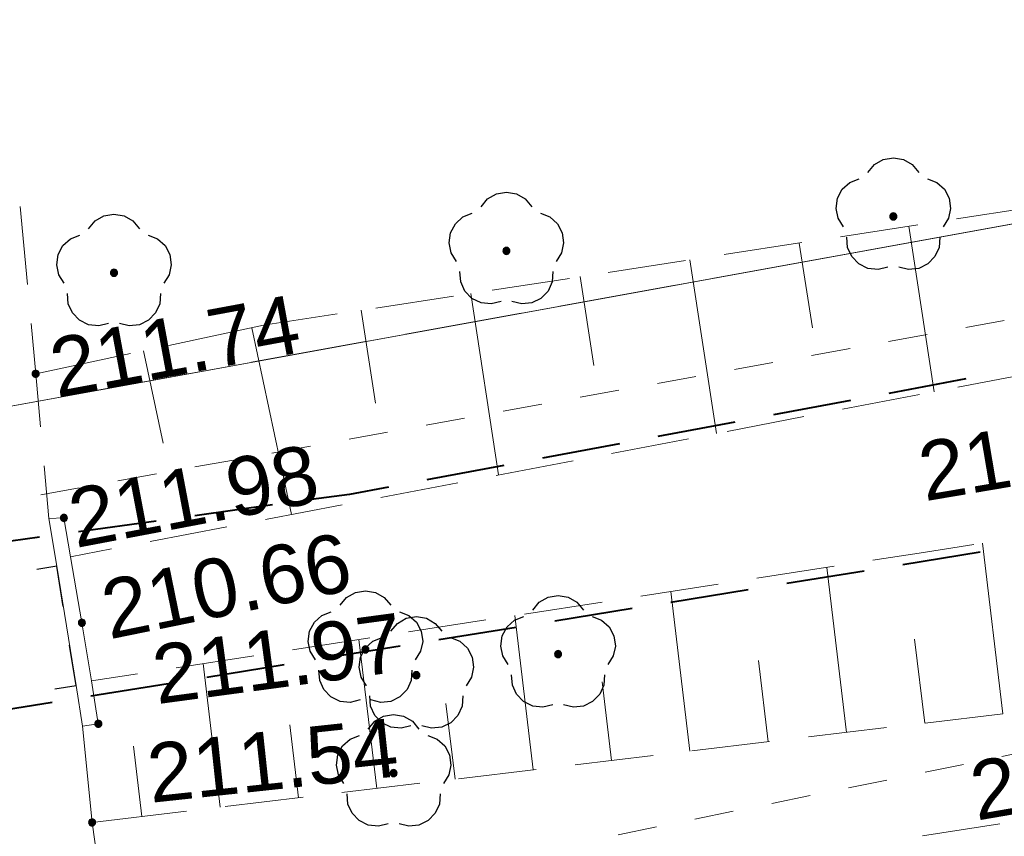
# Model space of a CAD drawing. Header units: metres. Extents: x 7419414 to 7419803, y 5549484 to 5549731.
# Tile 21 of 102: x 7419448 to 7419460, y 5549631 to 5549641. Entities that reach past the tile are written whole.
import ezdxf

# ---------------------------------------------------------------- set-up
doc = ezdxf.new("R2010")
doc.units = ezdxf.units.M
doc.header["$MEASUREMENT"] = 0
doc.layers.get('0').update_dxf_attribs({"color": 250})
for name, color, linetype, lineweight in [('EGDE', 7, 'Continuous', 13), ('EGKK', 82, 'Continuous', 13), ('EGUG', 96, 'Continuous', 13), ('LINIE ROZGRANICZAJĄCE MPZP', 212, 'Continuous', 0), ('OTDN', 7, 'Continuous', 13), ('OTKC', 7, 'Continuous', 13), ('OTKZ', 7, 'Continuous', 30), ('OTRK', 7, 'Continuous', 13), ('OTRS_O', 7, 'Continuous', 13), ('pomiar słupy', 250, 'Continuous', 0)]:
    doc.layers.add(name, color=color, linetype=linetype, lineweight=lineweight)
doc.styles.add('Arial', font='arial.ttf')

msp = doc.modelspace()

# ---------------------------------------------------------------- hatches: boundary and pattern name
at = {"linetype": 'Continuous'}
for points in [[(7419459.08, 5549638.845), (7419459.066, 5549638.847), (7419459.054, 5549638.854), (7419459.044, 5549638.864), (7419459.037, 5549638.876), (7419459.035, 5549638.89), (7419459.037, 5549638.904), (7419459.044, 5549638.916), (7419459.054, 5549638.926), (7419459.066, 5549638.933), (7419459.08, 5549638.935), (7419459.094, 5549638.933), (7419459.106, 5549638.926), (7419459.116, 5549638.916), (7419459.123, 5549638.904), (7419459.125, 5549638.89), (7419459.123, 5549638.876), (7419459.116, 5549638.864), (7419459.106, 5549638.854), (7419459.094, 5549638.847)], [(7419454.14, 5549638.405), (7419454.126, 5549638.407), (7419454.114, 5549638.414), (7419454.104, 5549638.424), (7419454.097, 5549638.436), (7419454.095, 5549638.45), (7419454.097, 5549638.464), (7419454.104, 5549638.476), (7419454.114, 5549638.486), (7419454.126, 5549638.493), (7419454.14, 5549638.495), (7419454.154, 5549638.493), (7419454.166, 5549638.486), (7419454.176, 5549638.476), (7419454.183, 5549638.464), (7419454.185, 5549638.45), (7419454.183, 5549638.436), (7419454.176, 5549638.424), (7419454.166, 5549638.414), (7419454.154, 5549638.407)], [(7419449.13, 5549638.125), (7419449.116, 5549638.127), (7419449.104, 5549638.134), (7419449.094, 5549638.144), (7419449.087, 5549638.156), (7419449.085, 5549638.17), (7419449.087, 5549638.184), (7419449.094, 5549638.196), (7419449.104, 5549638.206), (7419449.116, 5549638.213), (7419449.13, 5549638.215), (7419449.144, 5549638.213), (7419449.156, 5549638.206), (7419449.166, 5549638.196), (7419449.173, 5549638.184), (7419449.175, 5549638.17), (7419449.173, 5549638.156), (7419449.166, 5549638.144), (7419449.156, 5549638.134), (7419449.144, 5549638.127)], [(7419448.13, 5549636.835), (7419448.118, 5549636.837), (7419448.107, 5549636.841), (7419448.098, 5549636.848), (7419448.091, 5549636.857), (7419448.087, 5549636.868), (7419448.085, 5549636.88), (7419448.087, 5549636.892), (7419448.091, 5549636.902), (7419448.098, 5549636.912), (7419448.107, 5549636.919), (7419448.118, 5549636.923), (7419448.13, 5549636.925), (7419448.142, 5549636.923), (7419448.153, 5549636.919), (7419448.162, 5549636.912), (7419448.169, 5549636.902), (7419448.173, 5549636.892), (7419448.175, 5549636.88), (7419448.173, 5549636.868), (7419448.169, 5549636.857), (7419448.162, 5549636.848), (7419448.153, 5549636.841), (7419448.142, 5549636.837)], [(7419448.49, 5549634.995), (7419448.478, 5549634.997), (7419448.468, 5549635.001), (7419448.458, 5549635.008), (7419448.451, 5549635.018), (7419448.447, 5549635.028), (7419448.445, 5549635.04), (7419448.447, 5549635.052), (7419448.451, 5549635.062), (7419448.458, 5549635.072), (7419448.468, 5549635.079), (7419448.478, 5549635.083), (7419448.49, 5549635.085), (7419448.502, 5549635.083), (7419448.513, 5549635.079), (7419448.522, 5549635.072), (7419448.529, 5549635.062), (7419448.533, 5549635.052), (7419448.535, 5549635.04), (7419448.533, 5549635.028), (7419448.529, 5549635.018), (7419448.522, 5549635.008), (7419448.513, 5549635.001), (7419448.502, 5549634.997)], [(7419448.72, 5549633.655), (7419448.708, 5549633.657), (7419448.697, 5549633.661), (7419448.688, 5549633.668), (7419448.681, 5549633.678), (7419448.677, 5549633.688), (7419448.675, 5549633.7), (7419448.677, 5549633.712), (7419448.681, 5549633.723), (7419448.688, 5549633.732), (7419448.697, 5549633.739), (7419448.708, 5549633.743), (7419448.72, 5549633.745), (7419448.732, 5549633.743), (7419448.742, 5549633.739), (7419448.752, 5549633.732), (7419448.759, 5549633.723), (7419448.763, 5549633.712), (7419448.765, 5549633.7), (7419448.763, 5549633.688), (7419448.759, 5549633.678), (7419448.752, 5549633.668), (7419448.742, 5549633.661), (7419448.732, 5549633.657)], [(7419452.34, 5549633.315), (7419452.326, 5549633.317), (7419452.314, 5549633.324), (7419452.304, 5549633.334), (7419452.297, 5549633.346), (7419452.295, 5549633.36), (7419452.297, 5549633.374), (7419452.304, 5549633.386), (7419452.314, 5549633.396), (7419452.326, 5549633.403), (7419452.34, 5549633.405), (7419452.354, 5549633.403), (7419452.366, 5549633.396), (7419452.376, 5549633.386), (7419452.383, 5549633.374), (7419452.385, 5549633.36), (7419452.383, 5549633.346), (7419452.376, 5549633.334), (7419452.366, 5549633.324), (7419452.354, 5549633.317)], [(7419454.8, 5549633.255), (7419454.786, 5549633.257), (7419454.774, 5549633.264), (7419454.764, 5549633.274), (7419454.757, 5549633.286), (7419454.755, 5549633.3), (7419454.757, 5549633.314), (7419454.764, 5549633.326), (7419454.774, 5549633.336), (7419454.786, 5549633.343), (7419454.8, 5549633.345), (7419454.814, 5549633.343), (7419454.826, 5549633.336), (7419454.836, 5549633.326), (7419454.843, 5549633.314), (7419454.845, 5549633.3), (7419454.843, 5549633.286), (7419454.836, 5549633.274), (7419454.826, 5549633.264), (7419454.814, 5549633.257)], [(7419452.99, 5549632.985), (7419452.976, 5549632.987), (7419452.964, 5549632.994), (7419452.954, 5549633.004), (7419452.947, 5549633.016), (7419452.945, 5549633.03), (7419452.947, 5549633.044), (7419452.954, 5549633.056), (7419452.964, 5549633.066), (7419452.976, 5549633.073), (7419452.99, 5549633.075), (7419453.004, 5549633.073), (7419453.016, 5549633.066), (7419453.026, 5549633.056), (7419453.033, 5549633.044), (7419453.035, 5549633.03), (7419453.033, 5549633.016), (7419453.026, 5549633.004), (7419453.016, 5549632.994), (7419453.004, 5549632.987)], [(7419448.93, 5549632.365), (7419448.918, 5549632.367), (7419448.907, 5549632.371), (7419448.898, 5549632.378), (7419448.891, 5549632.387), (7419448.887, 5549632.398), (7419448.885, 5549632.41), (7419448.887, 5549632.422), (7419448.891, 5549632.432), (7419448.898, 5549632.442), (7419448.907, 5549632.449), (7419448.918, 5549632.453), (7419448.93, 5549632.455), (7419448.942, 5549632.453), (7419448.952, 5549632.449), (7419448.962, 5549632.442), (7419448.969, 5549632.432), (7419448.973, 5549632.422), (7419448.975, 5549632.41), (7419448.973, 5549632.398), (7419448.969, 5549632.387), (7419448.962, 5549632.378), (7419448.952, 5549632.371), (7419448.942, 5549632.367)], [(7419452.7, 5549631.735), (7419452.686, 5549631.737), (7419452.674, 5549631.744), (7419452.664, 5549631.754), (7419452.657, 5549631.766), (7419452.655, 5549631.78), (7419452.657, 5549631.794), (7419452.664, 5549631.806), (7419452.674, 5549631.816), (7419452.686, 5549631.823), (7419452.7, 5549631.825), (7419452.714, 5549631.823), (7419452.726, 5549631.816), (7419452.736, 5549631.806), (7419452.743, 5549631.794), (7419452.745, 5549631.78), (7419452.743, 5549631.766), (7419452.736, 5549631.754), (7419452.726, 5549631.744), (7419452.714, 5549631.737)], [(7419448.85, 5549631.105), (7419448.838, 5549631.107), (7419448.828, 5549631.111), (7419448.818, 5549631.118), (7419448.811, 5549631.128), (7419448.807, 5549631.138), (7419448.805, 5549631.15), (7419448.807, 5549631.162), (7419448.811, 5549631.173), (7419448.818, 5549631.182), (7419448.828, 5549631.189), (7419448.838, 5549631.193), (7419448.85, 5549631.195), (7419448.862, 5549631.193), (7419448.873, 5549631.189), (7419448.882, 5549631.182), (7419448.889, 5549631.173), (7419448.893, 5549631.162), (7419448.895, 5549631.15), (7419448.893, 5549631.138), (7419448.889, 5549631.128), (7419448.882, 5549631.118), (7419448.873, 5549631.111), (7419448.862, 5549631.107)]]:
    msp.add_hatch(color=0, dxfattribs=at).paths.add_polyline_path(points)

# ---------------------------------------------------------------- linework, layer by layer
at = {"color": 0, "linetype": 'Continuous', "flags": 128}
for points in [[(7419458.756, 5549639.453), (7419458.839, 5549639.553), (7419458.952, 5549639.617), (7419459.08, 5549639.64), (7419459.208, 5549639.617), (7419459.321, 5549639.553), (7419459.404, 5549639.453)], [(7419458.444, 5549638.756), (7419458.375, 5549638.866), (7419458.349, 5549638.993), (7419458.367, 5549639.122), (7419458.428, 5549639.237), (7419458.524, 5549639.324), (7419458.644, 5549639.372)], [(7419459.516, 5549639.372), (7419459.636, 5549639.324), (7419459.732, 5549639.237), (7419459.793, 5549639.122), (7419459.811, 5549638.993), (7419459.785, 5549638.866), (7419459.716, 5549638.756)], [(7419453.816, 5549639.013), (7419453.899, 5549639.113), (7419454.012, 5549639.177), (7419454.14, 5549639.2), (7419454.268, 5549639.177), (7419454.381, 5549639.113), (7419454.464, 5549639.013)], [(7419448.806, 5549638.733), (7419448.889, 5549638.833), (7419449.002, 5549638.897), (7419449.13, 5549638.92), (7419449.258, 5549638.897), (7419449.371, 5549638.833), (7419449.454, 5549638.733)], [(7419453.504, 5549638.316), (7419453.435, 5549638.426), (7419453.409, 5549638.553), (7419453.427, 5549638.682), (7419453.488, 5549638.797), (7419453.584, 5549638.884), (7419453.704, 5549638.932)], [(7419454.576, 5549638.932), (7419454.696, 5549638.884), (7419454.792, 5549638.797), (7419454.853, 5549638.682), (7419454.871, 5549638.553), (7419454.845, 5549638.426), (7419454.776, 5549638.316)], [(7419448.494, 5549638.036), (7419448.425, 5549638.146), (7419448.399, 5549638.273), (7419448.417, 5549638.402), (7419448.478, 5549638.517), (7419448.574, 5549638.604), (7419448.694, 5549638.652)], [(7419449.566, 5549638.652), (7419449.686, 5549638.604), (7419449.782, 5549638.517), (7419449.843, 5549638.402), (7419449.861, 5549638.273), (7419449.835, 5549638.146), (7419449.766, 5549638.036)], [(7419459.011, 5549638.244), (7419458.885, 5549638.212), (7419458.756, 5549638.226), (7419458.639, 5549638.283), (7419458.549, 5549638.377), (7419458.496, 5549638.495), (7419458.487, 5549638.625)], [(7419459.673, 5549638.625), (7419459.664, 5549638.495), (7419459.611, 5549638.377), (7419459.521, 5549638.283), (7419459.404, 5549638.226), (7419459.275, 5549638.212), (7419459.149, 5549638.244)], [(7419454.071, 5549637.804), (7419453.945, 5549637.772), (7419453.816, 5549637.786), (7419453.699, 5549637.843), (7419453.609, 5549637.937), (7419453.556, 5549638.055), (7419453.547, 5549638.185)], [(7419454.733, 5549638.185), (7419454.724, 5549638.055), (7419454.671, 5549637.937), (7419454.581, 5549637.843), (7419454.464, 5549637.786), (7419454.335, 5549637.772), (7419454.209, 5549637.804)], [(7419449.061, 5549637.524), (7419448.935, 5549637.492), (7419448.806, 5549637.506), (7419448.689, 5549637.563), (7419448.599, 5549637.657), (7419448.546, 5549637.775), (7419448.537, 5549637.905)], [(7419449.723, 5549637.905), (7419449.714, 5549637.775), (7419449.661, 5549637.657), (7419449.571, 5549637.563), (7419449.454, 5549637.506), (7419449.325, 5549637.492), (7419449.199, 5549637.524)], [(7419452.016, 5549633.923), (7419452.099, 5549634.023), (7419452.212, 5549634.087), (7419452.34, 5549634.11), (7419452.468, 5549634.087), (7419452.581, 5549634.023), (7419452.664, 5549633.923)], [(7419454.476, 5549633.863), (7419454.559, 5549633.963), (7419454.672, 5549634.027), (7419454.8, 5549634.05), (7419454.928, 5549634.027), (7419455.041, 5549633.963), (7419455.124, 5549633.863)], [(7419451.704, 5549633.226), (7419451.635, 5549633.336), (7419451.609, 5549633.463), (7419451.627, 5549633.592), (7419451.688, 5549633.707), (7419451.784, 5549633.794), (7419451.904, 5549633.842)], [(7419452.776, 5549633.842), (7419452.896, 5549633.794), (7419452.992, 5549633.707), (7419453.053, 5549633.592), (7419453.071, 5549633.463), (7419453.045, 5549633.336), (7419452.976, 5549633.226)], [(7419452.666, 5549633.593), (7419452.749, 5549633.693), (7419452.862, 5549633.757), (7419452.99, 5549633.78), (7419453.118, 5549633.757), (7419453.231, 5549633.693), (7419453.314, 5549633.593)], [(7419454.164, 5549633.166), (7419454.095, 5549633.276), (7419454.069, 5549633.403), (7419454.087, 5549633.532), (7419454.148, 5549633.647), (7419454.244, 5549633.734), (7419454.364, 5549633.782)], [(7419455.236, 5549633.782), (7419455.356, 5549633.734), (7419455.452, 5549633.647), (7419455.513, 5549633.532), (7419455.531, 5549633.403), (7419455.505, 5549633.276), (7419455.436, 5549633.166)], [(7419452.354, 5549632.896), (7419452.285, 5549633.006), (7419452.259, 5549633.133), (7419452.277, 5549633.262), (7419452.338, 5549633.377), (7419452.434, 5549633.464), (7419452.554, 5549633.512)], [(7419453.426, 5549633.512), (7419453.546, 5549633.464), (7419453.642, 5549633.377), (7419453.703, 5549633.262), (7419453.721, 5549633.133), (7419453.695, 5549633.006), (7419453.626, 5549632.896)], [(7419452.271, 5549632.714), (7419452.145, 5549632.682), (7419452.016, 5549632.696), (7419451.899, 5549632.753), (7419451.809, 5549632.847), (7419451.756, 5549632.965), (7419451.747, 5549633.095)], [(7419452.933, 5549633.095), (7419452.924, 5549632.965), (7419452.871, 5549632.847), (7419452.781, 5549632.753), (7419452.664, 5549632.696), (7419452.535, 5549632.682), (7419452.409, 5549632.714)], [(7419454.731, 5549632.654), (7419454.605, 5549632.622), (7419454.476, 5549632.636), (7419454.359, 5549632.693), (7419454.269, 5549632.787), (7419454.216, 5549632.905), (7419454.207, 5549633.035)], [(7419455.393, 5549633.035), (7419455.384, 5549632.905), (7419455.331, 5549632.787), (7419455.241, 5549632.693), (7419455.124, 5549632.636), (7419454.995, 5549632.622), (7419454.869, 5549632.654)], [(7419452.921, 5549632.384), (7419452.795, 5549632.352), (7419452.666, 5549632.366), (7419452.549, 5549632.423), (7419452.459, 5549632.517), (7419452.406, 5549632.635), (7419452.397, 5549632.765)], [(7419453.583, 5549632.765), (7419453.574, 5549632.635), (7419453.521, 5549632.517), (7419453.431, 5549632.423), (7419453.314, 5549632.366), (7419453.185, 5549632.352), (7419453.059, 5549632.384)], [(7419452.376, 5549632.343), (7419452.459, 5549632.443), (7419452.572, 5549632.507), (7419452.7, 5549632.53), (7419452.828, 5549632.507), (7419452.941, 5549632.443), (7419453.024, 5549632.343)], [(7419452.064, 5549631.646), (7419451.995, 5549631.756), (7419451.969, 5549631.883), (7419451.987, 5549632.012), (7419452.048, 5549632.127), (7419452.144, 5549632.214), (7419452.264, 5549632.262)], [(7419453.136, 5549632.262), (7419453.256, 5549632.214), (7419453.352, 5549632.127), (7419453.413, 5549632.012), (7419453.431, 5549631.883), (7419453.405, 5549631.756), (7419453.336, 5549631.646)], [(7419452.631, 5549631.134), (7419452.505, 5549631.102), (7419452.376, 5549631.116), (7419452.259, 5549631.173), (7419452.169, 5549631.267), (7419452.116, 5549631.385), (7419452.107, 5549631.515)], [(7419453.293, 5549631.515), (7419453.284, 5549631.385), (7419453.231, 5549631.267), (7419453.141, 5549631.173), (7419453.024, 5549631.116), (7419452.895, 5549631.102), (7419452.769, 5549631.134)]]:
    msp.add_lwpolyline(points, dxfattribs=at)
for points in [[(7419459.08, 5549638.845), (7419459.094, 5549638.847), (7419459.106, 5549638.854), (7419459.116, 5549638.864), (7419459.123, 5549638.876), (7419459.125, 5549638.89), (7419459.123, 5549638.904), (7419459.116, 5549638.916), (7419459.106, 5549638.926), (7419459.094, 5549638.933), (7419459.08, 5549638.935), (7419459.066, 5549638.933), (7419459.054, 5549638.926), (7419459.044, 5549638.916), (7419459.037, 5549638.904), (7419459.035, 5549638.89), (7419459.037, 5549638.876), (7419459.044, 5549638.864), (7419459.054, 5549638.854), (7419459.066, 5549638.847), (7419459.08, 5549638.845)], [(7419454.14, 5549638.405), (7419454.154, 5549638.407), (7419454.166, 5549638.414), (7419454.176, 5549638.424), (7419454.183, 5549638.436), (7419454.185, 5549638.45), (7419454.183, 5549638.464), (7419454.176, 5549638.476), (7419454.166, 5549638.486), (7419454.154, 5549638.493), (7419454.14, 5549638.495), (7419454.126, 5549638.493), (7419454.114, 5549638.486), (7419454.104, 5549638.476), (7419454.097, 5549638.464), (7419454.095, 5549638.45), (7419454.097, 5549638.436), (7419454.104, 5549638.424), (7419454.114, 5549638.414), (7419454.126, 5549638.407), (7419454.14, 5549638.405)], [(7419449.13, 5549638.125), (7419449.144, 5549638.127), (7419449.156, 5549638.134), (7419449.166, 5549638.144), (7419449.173, 5549638.156), (7419449.175, 5549638.17), (7419449.173, 5549638.184), (7419449.166, 5549638.196), (7419449.156, 5549638.206), (7419449.144, 5549638.213), (7419449.13, 5549638.215), (7419449.116, 5549638.213), (7419449.104, 5549638.206), (7419449.094, 5549638.196), (7419449.087, 5549638.184), (7419449.085, 5549638.17), (7419449.087, 5549638.156), (7419449.094, 5549638.144), (7419449.104, 5549638.134), (7419449.116, 5549638.127), (7419449.13, 5549638.125)], [(7419448.085, 5549636.88), (7419448.087, 5549636.868), (7419448.091, 5549636.857), (7419448.098, 5549636.848), (7419448.107, 5549636.841), (7419448.118, 5549636.837), (7419448.13, 5549636.835), (7419448.142, 5549636.837), (7419448.153, 5549636.841), (7419448.162, 5549636.848), (7419448.169, 5549636.857), (7419448.173, 5549636.868), (7419448.175, 5549636.88), (7419448.173, 5549636.892), (7419448.169, 5549636.902), (7419448.162, 5549636.912), (7419448.153, 5549636.919), (7419448.142, 5549636.923), (7419448.13, 5549636.925), (7419448.118, 5549636.923), (7419448.107, 5549636.919), (7419448.098, 5549636.912), (7419448.091, 5549636.902), (7419448.087, 5549636.892), (7419448.085, 5549636.88)], [(7419448.445, 5549635.04), (7419448.447, 5549635.028), (7419448.451, 5549635.018), (7419448.458, 5549635.008), (7419448.468, 5549635.001), (7419448.478, 5549634.997), (7419448.49, 5549634.995), (7419448.502, 5549634.997), (7419448.513, 5549635.001), (7419448.522, 5549635.008), (7419448.529, 5549635.018), (7419448.533, 5549635.028), (7419448.535, 5549635.04), (7419448.533, 5549635.052), (7419448.529, 5549635.062), (7419448.522, 5549635.072), (7419448.513, 5549635.079), (7419448.502, 5549635.083), (7419448.49, 5549635.085), (7419448.478, 5549635.083), (7419448.468, 5549635.079), (7419448.458, 5549635.072), (7419448.451, 5549635.062), (7419448.447, 5549635.052), (7419448.445, 5549635.04)], [(7419448.675, 5549633.7), (7419448.677, 5549633.688), (7419448.681, 5549633.678), (7419448.688, 5549633.668), (7419448.697, 5549633.661), (7419448.708, 5549633.657), (7419448.72, 5549633.655), (7419448.732, 5549633.657), (7419448.742, 5549633.661), (7419448.752, 5549633.668), (7419448.759, 5549633.678), (7419448.763, 5549633.688), (7419448.765, 5549633.7), (7419448.763, 5549633.712), (7419448.759, 5549633.723), (7419448.752, 5549633.732), (7419448.742, 5549633.739), (7419448.732, 5549633.743), (7419448.72, 5549633.745), (7419448.708, 5549633.743), (7419448.697, 5549633.739), (7419448.688, 5549633.732), (7419448.681, 5549633.723), (7419448.677, 5549633.712), (7419448.675, 5549633.7)], [(7419452.34, 5549633.315), (7419452.354, 5549633.317), (7419452.366, 5549633.324), (7419452.376, 5549633.334), (7419452.383, 5549633.346), (7419452.385, 5549633.36), (7419452.383, 5549633.374), (7419452.376, 5549633.386), (7419452.366, 5549633.396), (7419452.354, 5549633.403), (7419452.34, 5549633.405), (7419452.326, 5549633.403), (7419452.314, 5549633.396), (7419452.304, 5549633.386), (7419452.297, 5549633.374), (7419452.295, 5549633.36), (7419452.297, 5549633.346), (7419452.304, 5549633.334), (7419452.314, 5549633.324), (7419452.326, 5549633.317), (7419452.34, 5549633.315)], [(7419454.8, 5549633.255), (7419454.814, 5549633.257), (7419454.826, 5549633.264), (7419454.836, 5549633.274), (7419454.843, 5549633.286), (7419454.845, 5549633.3), (7419454.843, 5549633.314), (7419454.836, 5549633.326), (7419454.826, 5549633.336), (7419454.814, 5549633.343), (7419454.8, 5549633.345), (7419454.786, 5549633.343), (7419454.774, 5549633.336), (7419454.764, 5549633.326), (7419454.757, 5549633.314), (7419454.755, 5549633.3), (7419454.757, 5549633.286), (7419454.764, 5549633.274), (7419454.774, 5549633.264), (7419454.786, 5549633.257), (7419454.8, 5549633.255)], [(7419452.99, 5549632.985), (7419453.004, 5549632.987), (7419453.016, 5549632.994), (7419453.026, 5549633.004), (7419453.033, 5549633.016), (7419453.035, 5549633.03), (7419453.033, 5549633.044), (7419453.026, 5549633.056), (7419453.016, 5549633.066), (7419453.004, 5549633.073), (7419452.99, 5549633.075), (7419452.976, 5549633.073), (7419452.964, 5549633.066), (7419452.954, 5549633.056), (7419452.947, 5549633.044), (7419452.945, 5549633.03), (7419452.947, 5549633.016), (7419452.954, 5549633.004), (7419452.964, 5549632.994), (7419452.976, 5549632.987), (7419452.99, 5549632.985)], [(7419448.885, 5549632.41), (7419448.887, 5549632.398), (7419448.891, 5549632.387), (7419448.898, 5549632.378), (7419448.907, 5549632.371), (7419448.918, 5549632.367), (7419448.93, 5549632.365), (7419448.942, 5549632.367), (7419448.952, 5549632.371), (7419448.962, 5549632.378), (7419448.969, 5549632.387), (7419448.973, 5549632.398), (7419448.975, 5549632.41), (7419448.973, 5549632.422), (7419448.969, 5549632.432), (7419448.962, 5549632.442), (7419448.952, 5549632.449), (7419448.942, 5549632.453), (7419448.93, 5549632.455), (7419448.918, 5549632.453), (7419448.907, 5549632.449), (7419448.898, 5549632.442), (7419448.891, 5549632.432), (7419448.887, 5549632.422), (7419448.885, 5549632.41)], [(7419452.7, 5549631.735), (7419452.714, 5549631.737), (7419452.726, 5549631.744), (7419452.736, 5549631.754), (7419452.743, 5549631.766), (7419452.745, 5549631.78), (7419452.743, 5549631.794), (7419452.736, 5549631.806), (7419452.726, 5549631.816), (7419452.714, 5549631.823), (7419452.7, 5549631.825), (7419452.686, 5549631.823), (7419452.674, 5549631.816), (7419452.664, 5549631.806), (7419452.657, 5549631.794), (7419452.655, 5549631.78), (7419452.657, 5549631.766), (7419452.664, 5549631.754), (7419452.674, 5549631.744), (7419452.686, 5549631.737), (7419452.7, 5549631.735)], [(7419448.805, 5549631.15), (7419448.807, 5549631.138), (7419448.811, 5549631.128), (7419448.818, 5549631.118), (7419448.828, 5549631.111), (7419448.838, 5549631.107), (7419448.85, 5549631.105), (7419448.862, 5549631.107), (7419448.873, 5549631.111), (7419448.882, 5549631.118), (7419448.889, 5549631.128), (7419448.893, 5549631.138), (7419448.895, 5549631.15), (7419448.893, 5549631.162), (7419448.889, 5549631.173), (7419448.882, 5549631.182), (7419448.873, 5549631.189), (7419448.862, 5549631.193), (7419448.85, 5549631.195), (7419448.838, 5549631.193), (7419448.828, 5549631.189), (7419448.818, 5549631.182), (7419448.811, 5549631.173), (7419448.807, 5549631.162), (7419448.805, 5549631.15)]]:
    msp.add_lwpolyline(points, close=True, dxfattribs=at)
at = {"layer": 'EGDE', "color": 250, "linetype": 'Continuous', "lineweight": 0, "flags": 128}
for points in [[(7419624.854, 5549673.89), (7419624.8, 5549673.88), (7419598.8, 5549667.39), (7419587.56, 5549665.21), (7419575.48, 5549664.19), (7419564.39, 5549662.19), (7419563.19, 5549661.96), (7419553.44, 5549661.25), (7419525.33, 5549656.97), (7419518.53, 5549654.85), (7419502.4, 5549649.81), (7419472.27, 5549640.92), (7419444.75, 5549635.91), (7419446.03, 5549630.99), (7419462.45, 5549628.77), (7419462.29, 5549628.43), (7419509.38, 5549641.39), (7419528.76, 5549648.51), (7419538.53, 5549652.48), (7419556.13, 5549655.93), (7419588.38, 5549660.2), (7419606.85, 5549663.64), (7419614.77, 5549665.7), (7419624.134, 5549667.767)], [(7419444.344, 5549641.521), (7419444.75, 5549635.91), (7419472.27, 5549640.92), (7419502.4, 5549649.81), (7419518.53, 5549654.85), (7419505.87, 5549656.71), (7419494.738, 5549662.264)]]:
    msp.add_lwpolyline(points, dxfattribs=at)
at = {"layer": 'EGKK', "color": 82, "linetype": 'Continuous', "lineweight": 13}
for p, q in [((7419460.232, 5549638.728), (7419458.756, 5549638.46)), ((7419458.264, 5549638.37), (7419456.788, 5549638.102)), ((7419456.296, 5549638.012), (7419454.821, 5549637.743)), ((7419454.329, 5549637.654), (7419452.853, 5549637.385)), ((7419452.361, 5549637.296), (7419450.885, 5549637.027)), ((7419450.393, 5549636.937), (7419448.918, 5549636.669)), ((7419448.426, 5549636.579), (7419446.95, 5549636.311))]:
    msp.add_line(p, q, dxfattribs=at)
at = {"layer": 'EGUG', "color": 96, "linetype": 'Continuous', "lineweight": 13}
for p, q in [((7419460.232, 5549638.728), (7419459.74, 5549638.639)), ((7419459.74, 5549638.639), (7419460.232, 5549638.728)), ((7419459.248, 5549638.549), (7419458.756, 5549638.46)), ((7419458.756, 5549638.46), (7419459.248, 5549638.549)), ((7419458.264, 5549638.37), (7419457.772, 5549638.281)), ((7419457.772, 5549638.281), (7419458.264, 5549638.37)), ((7419457.28, 5549638.191), (7419456.788, 5549638.102)), ((7419456.788, 5549638.102), (7419457.28, 5549638.191)), ((7419456.296, 5549638.012), (7419455.804, 5549637.922)), ((7419455.804, 5549637.922), (7419456.296, 5549638.012)), ((7419455.313, 5549637.833), (7419454.821, 5549637.743)), ((7419454.821, 5549637.743), (7419455.313, 5549637.833)), ((7419454.329, 5549637.654), (7419453.837, 5549637.564)), ((7419453.837, 5549637.564), (7419454.329, 5549637.654)), ((7419453.345, 5549637.475), (7419452.853, 5549637.385)), ((7419452.853, 5549637.385), (7419453.345, 5549637.475)), ((7419452.361, 5549637.296), (7419451.869, 5549637.206)), ((7419451.869, 5549637.206), (7419452.361, 5549637.296)), ((7419451.377, 5549637.116), (7419450.885, 5549637.027)), ((7419450.885, 5549637.027), (7419451.377, 5549637.116)), ((7419450.393, 5549636.937), (7419449.901, 5549636.848)), ((7419449.901, 5549636.848), (7419450.393, 5549636.937)), ((7419449.41, 5549636.758), (7419448.918, 5549636.669)), ((7419448.918, 5549636.669), (7419449.41, 5549636.758)), ((7419448.426, 5549636.579), (7419447.934, 5549636.49)), ((7419447.934, 5549636.49), (7419448.426, 5549636.579))]:
    msp.add_line(p, q, dxfattribs=at)
at = {"layer": 'LINIE ROZGRANICZAJĄCE MPZP', "color": 212, "linetype": 'Continuous', "lineweight": 40}
for p, q in [((7419460.006, 5549636.814), (7419459.024, 5549636.63)), ((7419458.532, 5549636.538), (7419457.549, 5549636.354)), ((7419457.058, 5549636.262), (7419456.075, 5549636.078)), ((7419455.583, 5549635.986), (7419454.6, 5549635.802)), ((7419454.109, 5549635.71), (7419453.126, 5549635.526)), ((7419451.153, 5549635.205), (7419450.162, 5549635.068)), ((7419449.667, 5549635), (7419448.676, 5549634.863)), ((7419448.181, 5549634.795), (7419447.19, 5549634.658)), ((7419459.201, 5549634.445), (7419460.188, 5549634.605)), ((7419457.72, 5549634.205), (7419458.707, 5549634.365)), ((7419456.24, 5549633.965), (7419457.227, 5549634.125)), ((7419454.759, 5549633.726), (7419455.746, 5549633.885)), ((7419453.278, 5549633.486), (7419454.265, 5549633.646)), ((7419451.797, 5549633.246), (7419452.785, 5549633.406)), ((7419450.317, 5549633.006), (7419451.304, 5549633.166)), ((7419448.836, 5549632.767), (7419449.823, 5549632.926)), ((7419447.355, 5549632.527), (7419448.342, 5549632.687))]:
    msp.add_line(p, q, dxfattribs=at)
at = {"layer": 'LINIE ROZGRANICZAJĄCE MPZP', "color": 212, "linetype": 'Continuous', "lineweight": 40, "flags": 128}
msp.add_lwpolyline([(7419452.635, 5549635.434), (7419452.135, 5549635.34), (7419451.648, 5549635.273)], dxfattribs=at)
at = {"layer": 'OTDN', "color": 250, "linetype": 'Continuous', "lineweight": 13, "flags": 128}
msp.add_lwpolyline([(7419448.49, 5549635.04), (7419448.3, 5549635.03), (7419448.399, 5549634.423), (7419448.646, 5549632.899), (7419448.73, 5549632.38), (7419448.93, 5549632.41), (7419448.841, 5549632.958), (7419448.72, 5549633.7), (7419448.575, 5549634.543), (7419448.49, 5549635.04)], close=True, dxfattribs=at)
at = {"layer": 'OTKC', "color": 250, "linetype": 'Continuous', "lineweight": 13}
for p, q in [((7419448.025, 5549638.02), (7419447.933, 5549639.016)), ((7419448.13, 5549636.88), (7419448.071, 5549637.522)), ((7419448.192, 5549636.204), (7419448.13, 5549636.88)), ((7419448.3, 5549635.03), (7419448.238, 5549635.706)), ((7419448.399, 5549634.423), (7419448.3, 5549635.03)), ((7419448.482, 5549633.908), (7419448.399, 5549634.423)), ((7419448.646, 5549632.899), (7419448.562, 5549633.414)), ((7419448.73, 5549632.38), (7419448.646, 5549632.899)), ((7419448.85, 5549631.15), (7419448.73, 5549632.38)), ((7419448.944, 5549630.507), (7419448.85, 5549631.15))]:
    msp.add_line(p, q, dxfattribs=at)
at = {"layer": 'OTKZ', "color": 250, "linetype": 'Continuous', "lineweight": 30}
for p, q in [((7419448.399, 5549634.423), (7419448.145, 5549634.382)), ((7419448.482, 5549633.908), (7419448.399, 5549634.423)), ((7419448.646, 5549632.899), (7419448.562, 5549633.414)), ((7419448.374, 5549632.855), (7419448.646, 5549632.899))]:
    msp.add_line(p, q, dxfattribs=at)
at = {"layer": 'OTRK', "color": 250, "linetype": 'Continuous', "lineweight": 13}
for p, q in [((7419460.876, 5549639.01), (7419459.887, 5549638.858)), ((7419459.393, 5549638.782), (7419458.405, 5549638.631)), ((7419459.278, 5549638.765), (7419459.602, 5549636.651)), ((7419457.911, 5549638.555), (7419456.922, 5549638.403)), ((7419457.879, 5549638.55), (7419458.046, 5549637.468)), ((7419456.428, 5549638.327), (7419455.439, 5549638.175)), ((7419456.481, 5549638.335), (7419456.821, 5549636.119)), ((7419455.083, 5549638.121), (7419455.257, 5549636.987)), ((7419454.945, 5549638.099), (7419453.957, 5549637.948)), ((7419453.463, 5549637.872), (7419452.474, 5549637.72)), ((7419453.685, 5549637.906), (7419454.041, 5549635.588)), ((7419451.98, 5549637.644), (7419451.04, 5549637.5)), ((7419452.286, 5549637.691), (7419452.468, 5549636.507)), ((7419451.04, 5549637.5), (7419449.83, 5549637.242)), ((7419450.89, 5549637.468), (7419451.398, 5549635.083)), ((7419449.34, 5549637.138), (7419448.13, 5549636.88)), ((7419449.506, 5549637.173), (7419449.757, 5549635.995)), ((7419448.13, 5549636.88), (7419448.192, 5549636.204)), ((7419459.903, 5549636.708), (7419460.885, 5549636.896)), ((7419458.43, 5549636.427), (7419459.412, 5549636.615)), ((7419456.957, 5549636.145), (7419457.939, 5549636.333)), ((7419455.483, 5549635.864), (7419456.465, 5549636.051)), ((7419454.01, 5549635.582), (7419454.992, 5549635.77)), ((7419448.238, 5549635.706), (7419448.3, 5549635.03)), ((7419452.537, 5549635.3), (7419453.519, 5549635.488)), ((7419451.063, 5549635.019), (7419452.045, 5549635.207)), ((7419448.3, 5549635.03), (7419448.49, 5549635.04)), ((7419448.49, 5549635.04), (7419448.575, 5549634.543)), ((7419449.59, 5549634.737), (7419450.572, 5549634.925)), ((7419448.575, 5549634.543), (7419449.099, 5549634.643)), ((7419460.109, 5549634.7), (7419459.41, 5549634.59)), ((7419460.479, 5549632.539), (7419460.219, 5549634.717)), ((7419459.41, 5549634.59), (7419458.82, 5549634.499)), ((7419458.326, 5549634.423), (7419457.337, 5549634.27)), ((7419458.481, 5549632.3), (7419458.229, 5549634.408)), ((7419456.843, 5549634.194), (7419455.855, 5549634.041)), ((7419456.482, 5549632.062), (7419456.238, 5549634.1)), ((7419455.361, 5549633.965), (7419454.372, 5549633.812)), ((7419453.878, 5549633.736), (7419452.89, 5549633.583)), ((7419454.483, 5549631.823), (7419454.248, 5549633.793)), ((7419452.396, 5549633.507), (7419451.408, 5549633.354)), ((7419452.485, 5549631.584), (7419452.258, 5549633.485)), ((7419459.48, 5549632.42), (7419459.352, 5549633.49)), ((7419450.914, 5549633.278), (7419449.925, 5549633.125)), ((7419457.481, 5549632.181), (7419457.357, 5549633.217)), ((7419450.486, 5549631.345), (7419450.267, 5549633.178)), ((7419449.431, 5549633.049), (7419448.841, 5549632.958)), ((7419448.841, 5549632.958), (7419448.93, 5549632.41)), ((7419455.483, 5549631.942), (7419455.363, 5549632.944)), ((7419453.484, 5549631.703), (7419453.368, 5549632.671)), ((7419459.487, 5549632.42), (7419460.48, 5549632.539)), ((7419448.93, 5549632.41), (7419448.73, 5549632.38)), ((7419448.73, 5549632.38), (7419448.85, 5549631.15)), ((7419451.485, 5549631.465), (7419451.374, 5549632.398)), ((7419457.998, 5549632.243), (7419458.991, 5549632.361)), ((7419449.487, 5549631.226), (7419449.379, 5549632.125)), ((7419456.508, 5549632.065), (7419457.501, 5549632.183)), ((7419455.019, 5549631.887), (7419456.012, 5549632.005)), ((7419453.529, 5549631.709), (7419454.522, 5549631.827)), ((7419452.04, 5549631.531), (7419453.033, 5549631.65)), ((7419450.551, 5549631.353), (7419451.544, 5549631.472)), ((7419448.85, 5549631.15), (7419450.054, 5549631.294)), ((7419460.439, 5549631.134), (7419459.451, 5549630.98))]:
    msp.add_line(p, q, dxfattribs=at)
at = {"layer": 'pomiar słupy', "color": 52, "linetype": 'Continuous', "lineweight": 13}
for p, q in [((7419460.004, 5549637.471), (7419460.496, 5549637.56)), ((7419459.02, 5549637.293), (7419459.512, 5549637.382)), ((7419458.036, 5549637.115), (7419458.528, 5549637.204)), ((7419457.051, 5549636.936), (7419457.543, 5549637.026)), ((7419456.067, 5549636.758), (7419456.559, 5549636.847)), ((7419455.083, 5549636.58), (7419455.575, 5549636.669)), ((7419454.099, 5549636.402), (7419454.591, 5549636.491)), ((7419453.115, 5549636.224), (7419453.607, 5549636.313)), ((7419452.131, 5549636.046), (7419452.623, 5549636.135)), ((7419451.147, 5549635.868), (7419451.639, 5549635.957)), ((7419450.163, 5549635.69), (7419450.655, 5549635.779)), ((7419449.179, 5549635.512), (7419449.671, 5549635.601)), ((7419448.195, 5549635.334), (7419448.687, 5549635.423)), ((7419460.957, 5549632.092), (7419460.467, 5549631.992)), ((7419459.977, 5549631.892), (7419459.487, 5549631.792)), ((7419458.997, 5549631.692), (7419458.507, 5549631.592)), ((7419458.017, 5549631.493), (7419457.527, 5549631.393)), ((7419457.037, 5549631.293), (7419456.547, 5549631.193)), ((7419456.057, 5549631.093), (7419455.567, 5549630.993))]:
    msp.add_line(p, q, dxfattribs=at)

# ---------------------------------------------------------------- texts
at = {"layer": 'OTRS_O', "color": 250, "linetype": 'Continuous', "lineweight": 0, "style": 'Arial'}
for s, rotation, p in [('211.74', 10.5101, (7419448.399, 5549636.576)), ('210.51', 9.6316, (7419459.481, 5549635.251)), ('211.98', 10.7705, (7419448.641, 5549634.654)), ('210.66', 11.5572, (7419449.07, 5549633.487)), ('211.97', 7.6743, (7419449.68, 5549632.66)), ('211.54', 6.13, (7419449.6, 5549631.4)), ('211.68', 9.7608, (7419460.142, 5549631.172))]:
    msp.add_text(s, height=0.75, rotation=rotation, dxfattribs=at).set_placement(p)

doc.saveas('drawing.dxf')
